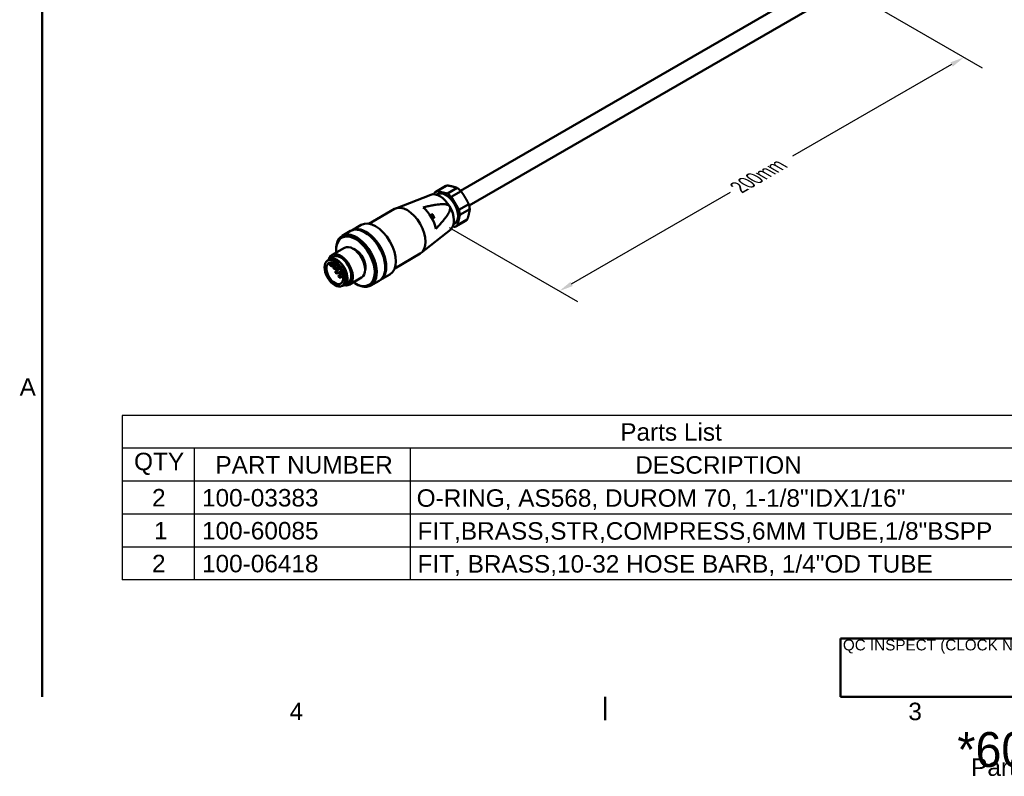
# Model space of a CAD drawing. Header units: millimetres. Extents: x 7 to 857, y -1 to 540.
# Tile 1 of 4: x 11 to 355, y 4 to 268. Entities that reach past the tile are written whole.
import ezdxf
from ezdxf.enums import TextEntityAlignment as Align

# ---------------------------------------------------------------- set-up
doc = ezdxf.new("R2010")
doc.units = ezdxf.units.MM
doc.header["$LTSCALE"] = 2
doc.layers.get('0').update_dxf_attribs({"lineweight": 25})
for name, color, linetype, lineweight in [('Border_0', 7, 'Continuous', 50), ('Border_2', 7, 'Continuous', 50), ('Dimensions(CL)', 7, 'Continuous', 25), ('Sketch Geometry(CL)', 7, 'Continuous', 50), ('Symbols(CL)', 7, 'Continuous', 25), ('Visible Edges(CL)', 7, 'Continuous', 50), ('Visible Tangent Edges(CL)', 7, 'Continuous', 50)]:
    doc.layers.add(name, color=color, linetype=linetype, lineweight=lineweight)
doc.styles.add('ALIGNED-CL', font='arial.ttf')
doc.styles.add('Copy of DEFAULT-CL', font='arial.ttf')
doc.styles.add('DEFAULT-ANSI', font='arial.ttf')
doc.styles.add('Text Style30', font='arialbd.ttf')
doc.styles.add('Text Style31', font='arialbd.ttf')
doc.styles.add('Text Style32', font='arialbd.ttf')
doc.styles.add('Text Style50', font='arialbd.ttf')
doc.styles.add('Text Style56', font='arialbd.ttf')
doc.styles.add('Text Style93', font='arialbd.ttf')
doc.styles.add('Text Style95', font='arialbd.ttf')
doc.dimstyles.new('MM-2PLC-CL', dxfattribs={"dimscale": 2, "dimtxt": 3.048, "dimasz": 2.5, "dimexe": 3.175, "dimexo": 1.5875, "dimgap": 1.6002, "dimtad": 0, "dimtoh": 1, "dimrnd": 1e-08, "dimzin": 0, "dimdsep": 46, "dimtxsty": 'ALIGNED-CL', "dimcen": 0.09, "dimdle": 10, "dimclrd": 7, "dimclre": 7, "dimclrt": 250, "dimadec": 1, "dimazin": 0, "dimtfac": 1, "dimtofl": 0, "dimtmove": 0, "dimatfit": 3, "dimfxl": 0, "dimtolj": 1, "dimtzin": 0, "dimlwd": 25, "dimlwe": 25, "dimarcsym": 0})

# ---------------------------------------------------------------- blocks, each defined once
blk = doc.blocks.new('Borders Default Border')
at = {"layer": 'Border_0'}
blk.add_line((107.95, 15.75), (107.95, 11.68), dxfattribs=at)
at = {"layer": 'Border_0', "flags": 128}
blk.add_lwpolyline([(9.65, 15.75), (9.65, 263.65)], dxfattribs=at)
at = {"layer": 'Border_2', "char_height": 3.05, "attachment_point": 7, "style": 'ALIGNED-CL'}
for s, insert in [('A', (5.68, 68.32)), ('4', (52.85, 11.68)), ('3', (160.93, 11.63))]:
    blk.add_mtext(s, dxfattribs=dict(at, insert=insert))
blk = doc.blocks.new('Parts List')
at = {"layer": 'Symbols(CL)'}
for p, q in [((214.71, 64.87), (23.57, 64.87)), ((23.57, 64.87), (23.57, 59.14)), ((214.71, 59.14), (23.57, 59.14)), ((23.57, 59.14), (23.57, 53.4)), ((36.16, 59.14), (36.16, 53.4)), ((73.93, 59.14), (73.93, 53.4)), ((214.71, 53.4), (23.57, 53.4)), ((23.57, 53.4), (23.57, 36.15)), ((36.16, 53.4), (36.16, 36.15)), ((73.93, 53.4), (73.93, 36.15)), ((214.71, 47.65), (23.57, 47.65)), ((214.71, 41.9), (23.57, 41.9)), ((214.71, 36.15), (23.57, 36.15))]:
    blk.add_line(p, q, dxfattribs=at)
at = {"layer": 'Symbols(CL)', "color": 250, "char_height": 3.048, "attachment_point": 7, "style": 'ALIGNED-CL'}
for s, insert in [('Parts List', (110.6, 60.43)), ('QTY', (25.67, 54.48)), ('PART NUMBER', (39.88, 54.69)), ('DESCRIPTION', (113.22, 54.67))]:
    blk.add_mtext(s, dxfattribs=dict(at, insert=insert))
at = {"layer": 'Symbols(CL)', "color": 7, "attachment_point": 7, "style": 'ALIGNED-CL'}
for s, insert, char_height in [('2', (28.81, 48.99), 3.05), ('100-03383', (37.54, 48.94), 3.048), ('O-RING, AS568, DUROM 70, 1-1/8"IDX1/16"', (75.04, 48.37), 3.048), ('1', (29.16, 43.24), 3.05), ('100-60085', (37.54, 43.19), 3.048), ('FIT,BRASS,STR,COMPRESS,6MM TUBE,1/8"BSPP', (75.19, 42.62), 3.048), ('2', (28.81, 37.5), 3.05), ('100-06418', (37.54, 37.45), 3.048), ('FIT, BRASS,10-32 HOSE BARB, 1/4"OD TUBE ', (75.19, 36.87), 3.048)]:
    blk.add_mtext(s, dxfattribs=dict(at, insert=insert, char_height=char_height))
blk = doc.blocks.new('*D23')
at = {"layer": 'Defpoints', "color": 0, "linetype": 'Continuous'}
for p in [(299.69, 278.85), (158.26, 197.2), (199.88, 173.17)]:
    blk.add_point(p, dxfattribs=at)
at = {"layer": 'Dimensions(CL)', "color": 7, "linetype": 'Continuous', "lineweight": 25}
for p, q in [((302.86, 277.01), (347.65, 251.16)), ((336.97, 252.32), (281.41, 220.25)), ((204.21, 175.67), (259.76, 207.75)), ((161.44, 195.36), (206.23, 169.51))]:
    blk.add_line(p, q, dxfattribs=at)
at = {"layer": 'Dimensions(CL)', "color": 7, "linetype": 'Continuous'}
for points in [[(336.55, 253.05), (337.38, 251.6), (341.3, 254.82)], [(203.79, 176.4), (204.62, 174.95), (199.88, 173.17)]]:
    blk.add_solid(points, dxfattribs=at)
at = {"layer": 'Dimensions(CL)', "color": 250, "linetype": 'Continuous', "lineweight": 25, "insert": (262.54, 209.35), "char_height": 6.096, "attachment_point": 4, "rotation": 30, "style": 'ALIGNED-CL'}
blk.add_mtext('\\A1;{\\Q-30.000;\\W0.816;\\H0.816x;200mm}', dxfattribs=at)
blk = doc.blocks.new('Title Blocks CLTB5')
at = {"layer": 'Sketch Geometry(CL)'}
for p, q in [((657.2, 12.75), (606.4, 12.75)), ((606.4, 12.75), (606.4, 2.59)), ((606.4, 2.59), (657.2, 2.59))]:
    blk.add_line(p, q, dxfattribs=at)
at = {"layer": 'Symbols(CL)', "color": 179, "insert": (606.8, 11.36), "char_height": 1.905, "width": 42.5785, "attachment_point": 4, "style": 'Copy of DEFAULT-CL'}
blk.add_mtext('\\fArial|b0|i0;\\H1.9050;QC INSPECT (CLOCK NUMBER)', dxfattribs=at)
at = {"layer": 'Symbols(CL)', "color": 179, "insert": (649.45, -7.41), "char_height": 3.05, "width": 60, "attachment_point": 5, "line_spacing_factor": 0.452074, "style": 'Copy of DEFAULT-CL'}
blk.add_mtext('{\\f3 of 9 Barcode|b0|i0|c0|p82;\\H1.9987x;*606-88460*\\P\\fArial|b0|i0|c0|p34;\\H0.50033x;Part No. *606-88460*\\H2.7799x; }', dxfattribs=at)
at = {"layer": 'Symbols(CL)', "color": 179}
for tag, p, height, style in [('CATEGORY_001', (873.41, 67.69), 6.1, 'Text Style56'), ('MANAGER_001', (783.92, 43.99), 6.1, 'Text Style56'), ('DESCRIPTION_001', (784.85, 36.7), 3.05, 'DEFAULT-ANSI'), ('STATUS_001', (701.9, 24.64), 3.96, 'Text Style50'), ('SheetSize_001', (745.43, 24.27), 3.96, 'Text Style50'), ('REVISION_NUMBER_001', (775.3, 23.91), 2.54, 'Text Style31'), ('MFG_APPROVED_BY_001', (705.36, 19.28), 1.91, 'Text Style93'), ('Drawing_Scale_001', (772.55, 19.43), 1.91, 'Text Style93'), ('ENG_APPROVED_BY_001', (743.25, 14.21), 3.96, 'Text Style50'), ('AUTHOR_001', (705.36, 14.38), 1.91, 'Text Style93'), ('CREATION_DATE_001', (764.4, 14.24), 1.9, 'Text Style30'), ('CHECKED_BY_001', (661.19, 5.3), 3.2, 'Text Style95'), ('FILENAME_001', (791.65, 4.36), 1.9, 'Text Style30'), ('PTC_WM_ITERATION_001', (875.78, 3.6), 3.05, 'Text Style32')]:
    blk.add_attdef(tag, p, '', height=height, dxfattribs=dict(at, style=style))
at = {"layer": 'Symbols(CL)', "color": 179, "style": 'Text Style32'}
for tag, p in [('MATERIAL', (784.84, 30.45)), ('MaterialSize', (784.84, 22.91))]:
    blk.add_attdef(tag, text='', height=3.05, dxfattribs=at).set_placement(p, align=Align.MIDDLE_LEFT)

msp = doc.modelspace()

# ---------------------------------------------------------------- linework, layer by layer
at = {"layer": 'Visible Edges(CL)'}
for p, q in [((293.15, 282.003), (165.403, 208.248)), ((296.15, 276.806), (168.403, 203.052)), ((156.8, 207.9), (160.241, 209.886)), ((157.268, 208.106), (160.709, 210.092)), ((155.001, 206.829), (142.744, 202.053)), ((156.286, 207.499), (156.162, 206.997)), ((156.982, 206.85), (157.3, 207.033)), ((160.8, 207.235), (157.268, 208.106)), ((164.241, 209.221), (160.8, 207.235)), ((162.173, 206.047), (165.613, 208.033)), ((164.815, 201.573), (162.173, 206.047)), ((168.256, 203.56), (164.815, 201.573)), ((133.408, 196.703), (142.33, 201.854)), ((154.793, 199.619), (155.475, 200.013)), ((155.451, 199.998), (154.794, 199.619)), ((155.013, 199.568), (155.037, 199.583)), ((156.195, 198.898), (155.572, 199.953)), ((155.597, 199.968), (156.22, 198.913)), ((164.314, 196.176), (165.204, 199.779)), ((165.204, 199.779), (168.645, 201.765)), ((127.405, 194.392), (130.728, 196.311)), ((155.261, 199.161), (155.286, 199.176)), ((155.375, 198.976), (155.4, 198.991)), ((155.44, 198.535), (156.026, 198.873)), ((156.001, 198.858), (155.44, 198.534)), ((155.477, 199.221), (155.558, 199.267)), ((155.502, 199.236), (155.582, 199.283)), ((156.2, 198.786), (155.516, 198.392)), ((155.529, 199.13), (155.554, 199.145)), ((155.786, 199.279), (155.555, 199.146)), ((155.559, 199.268), (155.584, 199.283)), ((156.041, 198.968), (155.877, 199.245)), ((156.002, 198.859), (156.027, 198.874)), ((162.982, 196.457), (163.3, 196.641)), ((163.8, 195.775), (167.241, 197.762)), ((167.755, 198.163), (164.314, 196.176)), ((124.033, 192.475), (127.003, 194.189)), ((132.219, 193.575), (132.016, 193.693)), ((161.974, 194.752), (151.709, 186.525)), ((162.721, 195.72), (163.332, 195.569)), ((120.53, 185.805), (124.844, 188.295)), ((121.975, 187.467), (121.975, 187.875)), ((142.408, 181.115), (151.33, 186.266)), ((118.93, 183.841), (119.637, 184.249)), ((119.825, 182.266), (119.421, 182.95)), ((119.562, 184.379), (120.905, 185.155)), ((120.144, 183.213), (120.469, 182.663)), ((121.757, 182.638), (120.474, 181.897)), ((122.109, 182.371), (121.23, 181.864)), ((122.842, 181.639), (121.73, 180.998)), ((123.29, 181.047), (121.937, 180.266)), ((123.79, 180.181), (122.437, 179.4)), ((124.1, 179.438), (123.028, 178.82)), ((137.405, 177.072), (140.728, 178.99)), ((139.105, 181.649), (139.105, 181.415)), ((124.357, 178.432), (123.528, 177.954)), ((124.812, 175.286), (126.155, 176.062)), ((126.53, 175.412), (130.844, 177.903)), ((128.692, 175.832), (129.046, 175.628)), ((134.058, 175.111), (137.028, 176.825)), ((124.03, 175.008), (124.737, 175.416))]:
    msp.add_line(p, q, dxfattribs=at)
for centre in [(121.48, 181.431), (122.187, 179.833), (123.278, 178.387)]:
    msp.add_arc(centre, 0.5, 120, 300, dxfattribs=at)
for centre, major_axis, ratio, start_param, end_param in [((163.741, 203.824), (-3.5, 6.062), 0.5773503, 6.1570179, 6.2831853), ((158.179, 200.613), (-3.5, 6.062), 0.5773503, 4.7295691, 6.1949579), ((160.3, 201.837), (-3.5, 6.062), 0.5773503, 6.1570179, 6.443713), ((160.3, 201.837), (-3, 5.196), 0.5773503, 3.1415927, 6.2831853), ((160.3, 201.837), (3.5, -6.062), 0.5773503, 1.9682277, 2.2549228), ((163.741, 203.824), (3.5, -6.062), 0.5773503, 1.9682277, 2.2549228), ((163.741, 203.824), (3.5, -6.062), 0.5773503, 0.9210301, 1.2077253), ((146.83, 194.06), (-4.5, 7.794), 0.5773503, 3.1415927, 6.2831853), ((151.108, 196.53), (-4.123, 7.141), 0.5773503, 4.1726461, 5.2864922), ((155.25, 199.183), (-0.237, 0.384), 0.8163761, 0, 0.4340163), ((155.275, 199.199), (-0.237, 0.384), 0.8163761, 4.6786495, 6.8046131), ((155.501, 199.912), (-0.0526, 0.0852), 0.8163761, 4.6880985, 6.2588949), ((155.526, 199.927), (-0.0526, 0.0852), 0.8163761, 4.6880985, 6.2588949), ((158.179, 200.613), (3.5, -6.062), 0.5773503, 0.0882274, 1.5879765), ((160.3, 201.837), (3.5, -6.062), 0.5773503, 0.9210301, 1.2077253), ((135.728, 187.651), (-5, 8.66), 0.5773503, 3.1415927, 6.2831853), ((155.343, 199.084), (-0.114, 0.185), 0.8163761, 5.1398757, 7.377914), ((155.092, 199.086), (-0.0395, 0.0639), 0.8163761, 3.6447755, 4.2363214), ((155.222, 198.867), (-0.0395, 0.0639), 0.8163761, 5.1398757, 5.7392386), ((155.318, 199.069), (-0.114, 0.185), 0.8163761, 5.1398757, 6.2015737), ((155.318, 199.069), (-0.057, 0.0923), 0.8163761, 0, 3.1415927), ((155.343, 199.084), (0.114, -0.185), 0.8163761, 5.1398757, 7.377914), ((155.439, 199.286), (0.0395, -0.0639), 0.8163761, 5.1398757, 6.2588949), ((155.463, 199.301), (0.0395, -0.0639), 0.8163761, 5.1398757, 6.2588949), ((155.318, 199.069), (0.114, -0.185), 0.8163761, 0.0816116, 1.0947287), ((155.569, 199.066), (-0.0395, 0.0639), 0.8163761, 0, 1.0947287), ((155.593, 199.081), (-0.0395, 0.0639), 0.8163761, 6.2588949, 7.377914), ((155.52, 199.332), (0.0395, -0.0639), 0.8163761, 6.2588949, 6.2831853), ((155.544, 199.347), (0.0395, -0.0639), 0.8163761, 6.2588949, 7.8528688), ((155.824, 199.215), (-0.0395, 0.0639), 0.8163761, 4.6880985, 6.2588949), ((155.963, 198.923), (0.0395, -0.0639), 0.8163761, 6.2588949, 6.2831853), ((155.988, 198.938), (0.0395, -0.0639), 0.8163761, 6.2588949, 7.8296912), ((156.124, 198.857), (0.0526, -0.0852), 0.8163761, 0.1067991, 1.5465059), ((156.149, 198.872), (0.0526, -0.0852), 0.8163761, 6.2588949, 7.8296912), ((160.3, 201.837), (3.5, -6.062), 0.5773503, 6.1570179, 6.443713), ((163.741, 203.824), (3.5, -6.062), 0.5773503, 0, 0.1605277), ((129.046, 183.793), (5.013, -8.682), 0.5773503, 5.4225019, 10.2854614), ((129.046, 183.793), (-5, 8.66), 0.5773503, 2.3561945, 7.0685835), ((132.016, 185.507), (5.013, -8.682), 0.5773503, 0, 3.1415927), ((132.405, 185.732), (-5, 8.66), 0.5773503, 3.1348831, 6.2898948), ((132.219, 185.625), (-4.869, 8.433), 0.5773503, 3.9269908, 5.4977871), ((128.692, 183.589), (4.75, -8.227), 0.5773503, 5.395977, 10.3119862), ((123.53, 180.608), (-3, 5.196), 0.5773503, 2.6345511, 6.7902269), ((127.844, 183.099), (-3, 5.196), 0.5773503, 3.1415927, 6.2831853), ((128.692, 183.589), (-2.5, 4.33), 0.5773503, 3.6405105, 5.7842674), ((122.187, 179.833), (-2.625, 4.547), 0.5773503, 2.9019741, 6.5228039), ((121.833, 179.629), (-2.075, 3.594), 0.5773503, 0.085297, 0.1798654), ((122.187, 179.833), (-2.55, 4.417), 0.5773503, 3.1415927, 6.2831853), ((120.147, 182.465), (0.328, -0.567), 0.5773503, 4.7295691, 7.8711618), ((123.53, 180.608), (-2.625, 4.547), 0.5773503, 3.1415927, 6.2831853)]:
    msp.add_ellipse(centre, major_axis=major_axis, ratio=ratio, start_param=start_param, end_param=end_param, dxfattribs=at)
for centre, major_axis, ratio in [((155.343, 199.084), (0.057, -0.0923), 0.8163761), ((121.48, 179.424), (-2.55, 4.417), 0.5773503), ((121.48, 179.424), (-2.075, 3.594), 0.5773503)]:
    msp.add_ellipse(centre, major_axis=major_axis, ratio=ratio, dxfattribs=at)
for points, weights in [([(160.709, 210.092), (161.72, 209.921), (162.57, 209.711)], [1, 1.01904933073, 1]), ([(162.57, 209.711), (163.42, 209.502), (164.241, 209.221)], [1, 1.01904933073, 1]), ([(165.613, 208.033), (166.393, 206.928), (167.029, 205.851)], [1, 1.01904933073, 1]), ([(152.331, 202.407), (160.6, 204.46), (161.618, 202.737)], [1, 1.0435552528, 1]), ([(167.029, 205.851), (167.665, 204.774), (168.256, 203.56)], [1, 1.01904933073, 1]), ([(161.618, 202.737), (162.636, 201.014), (156.763, 194.902)], [1, 1.0435552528, 1]), ([(168.295, 200.019), (168.081, 199.151), (167.755, 198.163)], [1, 1.01904933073, 1]), ([(168.645, 201.765), (168.509, 200.886), (168.295, 200.019)], [1, 1.01904933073, 1])]:
    msp.add_rational_spline(points, weights, degree=2, dxfattribs=at)
at = {"layer": 'Visible Tangent Edges(CL)'}
for p, q in [((155.451, 199.998), (155.475, 200.013)), ((155.597, 199.968), (155.572, 199.953)), ((155.432, 199.245), (155.408, 199.23)), ((155.477, 199.221), (155.502, 199.236)), ((155.529, 199.082), (155.504, 199.067)), ((155.558, 199.267), (155.582, 199.283)), ((156.001, 198.858), (156.026, 198.873)), ((156.22, 198.913), (156.195, 198.898)), ((121.076, 183.014), (120.469, 182.663))]:
    msp.add_line(p, q, dxfattribs=at)
for centre, start_param in [((121.48, 181.431), 3.1415927), ((122.187, 179.833), 3.1415926), ((123.278, 178.387), 3.1415927)]:
    msp.add_ellipse(centre, major_axis=(-0.25, 0.433), ratio=0.5773503, start_param=start_param, end_param=6.2831853, dxfattribs=at)

# ---------------------------------------------------------------- block references
at = {"xscale": 2, "yscale": 2, "zscale": 2}
for name, p in [('Borders Default Border', (0, 0)), ('Title Blocks CLTB5', (-914.61, 26.322))]:
    msp.add_blockref(name, p, dxfattribs=at)
at = {"layer": 'Symbols(CL)', "xscale": 2, "yscale": 2, "zscale": 2}
msp.add_blockref('Parts List', (0, 0), dxfattribs=at)

# ---------------------------------------------------------------- dimensions: what is measured, and where the dimension line sits
at = {"layer": 'Dimensions(CL)', "color": 7, "linetype": 'Continuous', "lineweight": 25}
dim = msp.add_linear_dim(base=(199.876, 173.174), p1=(299.686, 278.848), p2=(158.265, 197.198), angle=30, text='{\\Q-30.000;\\W0.816;\\H0.816x;<>mm}', dimstyle='MM-2PLC-CL', override={"dimtoh": 0, "dimdec": 0, "dimlfac": 1.224745, "dimtp": 0, "dimtm": 0, "dimtdec": 2, "dimatfit": 1}, dxfattribs=at)
dim.commit()
dim.dimension.update_dxf_attribs({"geometry": '*D23', "text_midpoint": (270.586, 213.999), "dimtype": 160})

doc.saveas('drawing.dxf')
